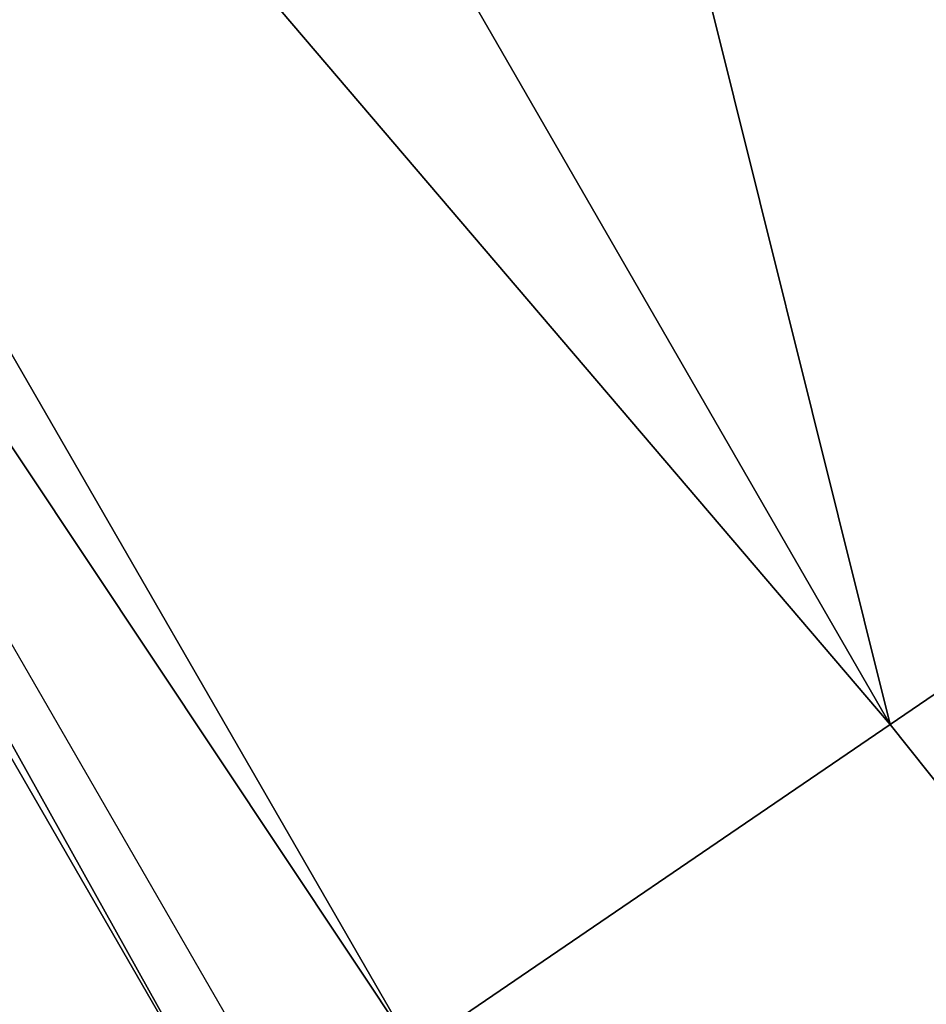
# Model space of a CAD drawing. Extents: x 0 to 712, y 0 to 712.
# Tile 221 of 256: x 237.715 to 238.396, y 293.137 to 293.876. Entities that reach past the tile are written whole.
import ezdxf

# ---------------------------------------------------------------- set-up
doc = ezdxf.new("R2010")
doc.units = 0
doc.header["$LTSCALE"] = 25.4
doc.layers.get('0').update_dxf_attribs({"color": 13, "linetype": 'CONTINUOUS'})

# ---------------------------------------------------------------- blocks, each defined once
blk = doc.blocks.new('GRUPUJ_12')
at = {"color": 0}
mesh = blk.add_polyface(dxfattribs=at)
corners = [(237.3609924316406, 291.8819885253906, 403.6944274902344), (236.9471435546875, 294.1252441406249, 403.8466491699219), (236.257568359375, 293.7931632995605, 403.6944274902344), (237.9933471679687, 292.3131370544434, 403.8466491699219)]
mesh.append_faces([[corners[k] for k in face] for face in [(0, 1, 2), (1, 0, 3)]], dxfattribs={"vtx0": -1, "color": 0})
mesh = blk.add_polyface(dxfattribs=at)
corners = [(236.8248901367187, 291.5164833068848, 403.2608947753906), (236.257568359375, 293.7931632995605, 403.6944274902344), (235.6729736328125, 293.5116424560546, 403.2608947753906), (237.3609924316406, 291.8819885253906, 403.6944274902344)]
mesh.append_faces([[corners[k] for k in face] for face in [(0, 1, 2), (1, 0, 3)]], dxfattribs={"vtx0": -1, "color": 0})
mesh = blk.add_polyface(dxfattribs=at)
corners = [(236.3408813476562, 291.1864967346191, 401.8466491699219), (234.9439697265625, 293.6918296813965, 341.8466491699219), (236.6164245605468, 290.795051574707, 341.8466491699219), (235.1452026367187, 293.2574768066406, 401.8466491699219)]
mesh.append_faces([[corners[k] for k in face] for face in [(0, 1, 2), (1, 0, 3)]], dxfattribs={"vtx0": -1, "color": 0})
mesh = blk.add_polyface(dxfattribs=at)
corners = [(236.8248901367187, 291.5164833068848, 403.2608947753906), (235.2823486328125, 293.3235321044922, 402.6120300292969), (236.4666748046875, 291.2722587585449, 402.6120300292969), (235.6729736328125, 293.5116424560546, 403.2608947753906)]
mesh.append_faces([[corners[k] for k in face] for face in [(0, 1, 2), (1, 0, 3)]], dxfattribs={"vtx0": -1, "color": 0})
mesh = blk.add_polyface(dxfattribs=at)
corners = [(236.4666748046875, 291.2722587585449, 402.6120300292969), (235.1452026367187, 293.2574768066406, 401.8466491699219), (236.3408813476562, 291.1864967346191, 401.8466491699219), (235.2823486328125, 293.3235321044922, 402.6120300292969)]
mesh.append_faces([[corners[k] for k in face] for face in [(0, 1, 2), (1, 0, 3)]], dxfattribs={"vtx0": -1, "color": 0})
mesh = blk.add_polyface(dxfattribs=at)
corners = [(238.2612915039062, 289.7152862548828, 403.2608947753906), (237.3609924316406, 291.8819885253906, 403.6944274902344), (236.8248901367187, 291.5164833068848, 403.2608947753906), (238.7369079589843, 290.1566162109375, 403.6944274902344)]
mesh.append_faces([[corners[k] for k in face] for face in [(0, 1, 2), (1, 0, 3)]], dxfattribs={"vtx0": -1, "color": 0})
mesh = blk.add_polyface(dxfattribs=at)
corners = [(238.2612915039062, 289.7152862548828, 403.2608947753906), (236.4666748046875, 291.2722587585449, 402.6120300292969), (237.9434814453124, 289.4204025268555, 402.6120300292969), (236.8248901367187, 291.5164833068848, 403.2608947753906)]
mesh.append_faces([[corners[k] for k in face] for face in [(0, 1, 2), (1, 0, 3)]], dxfattribs={"vtx0": -1, "color": 0})
blk = doc.blocks.new('CRISTAL-L-7631-7630_STL')
at = {"color": 8}
blk.add_blockref('GRUPUJ_12', (146.5341796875, -354.2299499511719, 165.3724060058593), dxfattribs=at)
blk = doc.blocks.new('GRUPUJ_11')
at = {"color": 0}
blk.add_blockref('CRISTAL-L-7631-7630_STL', (-144.9902801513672, 356.060302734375, -7.219059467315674), dxfattribs=at)

msp = doc.modelspace()

# ---------------------------------------------------------------- block references
at = {"color": 0}
msp.add_blockref('GRUPUJ_11', (0, 0), dxfattribs=at)

doc.saveas('drawing.dxf')
